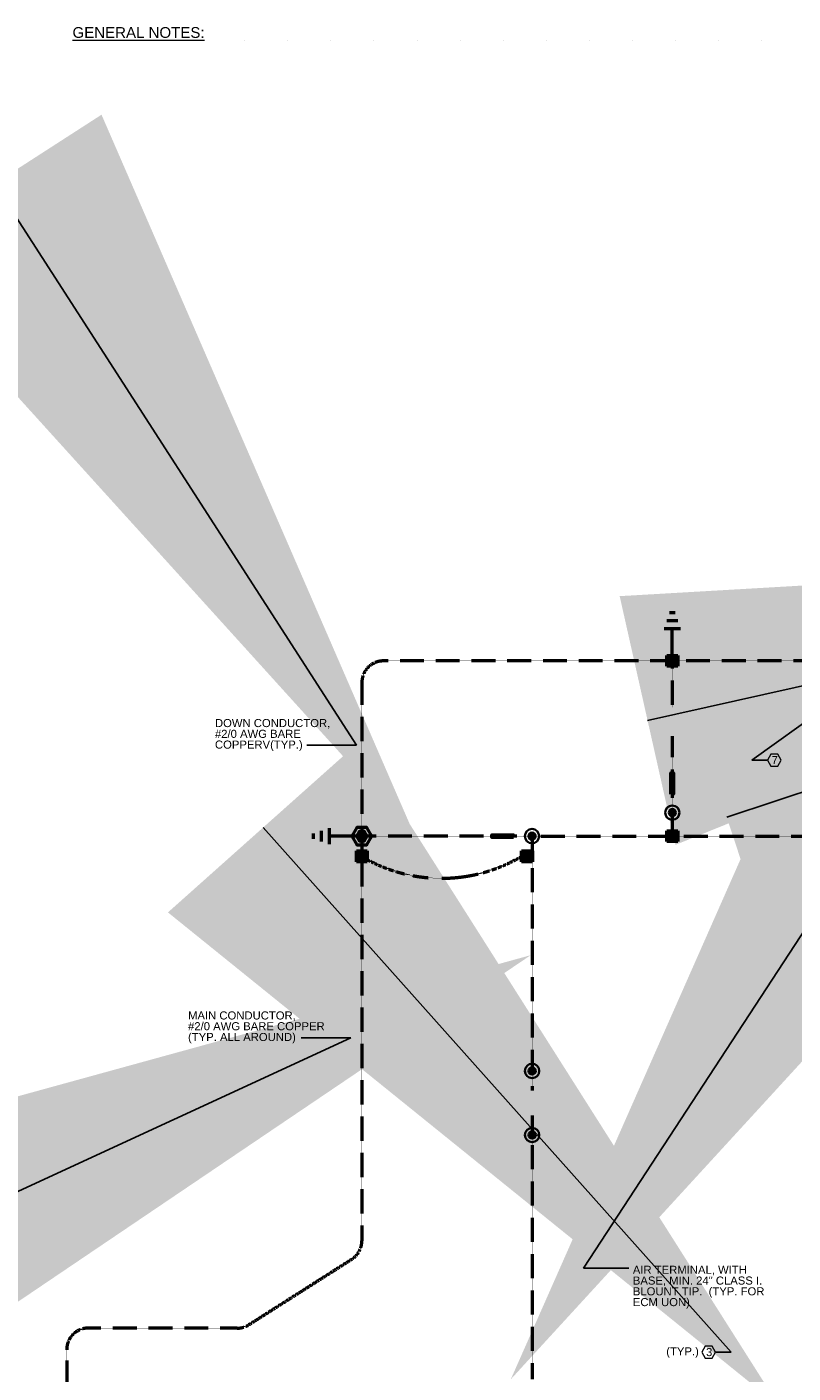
# Model space of a CAD drawing. Header units: inches. Extents: x 0 to 21849, y -2776 to 20143.
# Tile 22 of 47: x 1805 to 2659, y 5962 to 7462. Entities that reach past the tile are written whole.
import ezdxf
from ezdxf import colors
from ezdxf.entities.mleader import LeaderData, LeaderLine
from ezdxf.math import Vec2, Vec3

# ---------------------------------------------------------------- set-up
doc = ezdxf.new("R2010")
doc.units = ezdxf.units.IN
doc.header["$MEASUREMENT"] = 0
doc.linetypes.add('DASHED2', pattern=[0.375, 0.25, -0.125])
for name, color, linetype, lineweight in [('E-AIR-TERM', 3, 'Continuous', 35), ('E-GND-GES', 92, 'DASHED2', 50), ('E-LPS-COND', 92, 'DASHED2', 50), ('E-STD-TEXT', 7, 'Continuous', 20)]:
    doc.layers.add(name, color=color, linetype=linetype, lineweight=lineweight)
doc.styles.get("Standard").update_dxf_attribs({"font": 'arial.ttf'})

msp = doc.modelspace()

# ---------------------------------------------------------------- hatches: boundary and pattern name
at = {"layer": 'E-AIR-TERM', "linetype": 'Continuous', "transparency": 33554687}
h = msp.add_hatch(color=0, dxfattribs=at)
h.dxf.hatch_style = 1
h.paths.add_polyline_path([(2528.195477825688, 6586.517650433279, 1), (2520.195477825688, 6586.517650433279, 1)])
h = msp.add_hatch(color=0, dxfattribs=at)
h.dxf.hatch_style = 1
h.paths.add_polyline_path([(2371.843730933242, 6560.285310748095, 1), (2363.843730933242, 6560.285310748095, 1)])
h = msp.add_hatch(color=0, dxfattribs=at)
h.dxf.hatch_style = 1
h.paths.add_polyline_path([(2371.917708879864, 6298.575064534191, 1), (2363.917708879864, 6298.575064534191, 1)])
h = msp.add_hatch(color=0, dxfattribs=at)
h.dxf.hatch_style = 1
h.paths.add_polyline_path([(2371.971282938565, 6227.203231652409, 1), (2363.971282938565, 6227.203231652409, 1)])
at = {"layer": 'E-GND-GES', "linetype": 'Continuous'}
h = msp.add_hatch(color=0, dxfattribs=at)
h.dxf.hatch_style = 1
h.paths.add_polyline_path([(2518.195477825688, 6749.601071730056), (2530.195477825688, 6749.601071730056), (2530.195477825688, 6761.601071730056), (2518.195477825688, 6761.601071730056)])
at = {"layer": 'E-GND-GES'}
h = msp.add_hatch(color=0, dxfattribs=at)
h.dxf.hatch_style = 1
h.paths.add_polyline_path([(2175.195477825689, 6565.481463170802), (2172.195477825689, 6560.285310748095), (2175.195477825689, 6555.089158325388), (2181.19547782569, 6555.089158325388), (2184.19547782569, 6560.285310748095), (2181.19547782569, 6565.481463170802)])
h = msp.add_hatch(color=0, dxfattribs=at)
h.dxf.hatch_style = 1
h.paths.add_polyline_path([(2521.195477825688, 6560.285310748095), (2527.195477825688, 6560.285310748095, 1)])
h.paths.add_polyline_path([(2527.195477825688, 6560.285310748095), (2521.195477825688, 6560.285310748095, 1)])
at = {"layer": 'E-GND-GES', "linetype": 'Continuous'}
h = msp.add_hatch(color=0, dxfattribs=at)
h.dxf.hatch_style = 1
h.paths.add_polyline_path([(2184.195477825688, 6531.828026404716), (2184.195477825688, 6543.828026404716), (2172.195477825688, 6543.828026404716), (2172.195477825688, 6531.828026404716)])
h = msp.add_hatch(color=0, dxfattribs=at)
h.dxf.hatch_style = 1
h.paths.add_polyline_path([(2368.195477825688, 6531.828026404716), (2368.195477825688, 6543.828026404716), (2356.195477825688, 6543.828026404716), (2356.195477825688, 6531.828026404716)])
at = {"layer": 'E-LPS-COND', "linetype": 'Continuous', "transparency": 33554687}
h = msp.add_hatch(color=0, dxfattribs=at)
h.dxf.hatch_style = 1
h.paths.add_polyline_path([(2525.695477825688, 6630.934229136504), (2522.695477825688, 6630.934229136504), (2522.695477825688, 6618.934229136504), (2525.695477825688, 6618.934229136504)])
h = msp.add_hatch(color=0, dxfattribs=at)
h.dxf.hatch_style = 1
h.paths.add_polyline_path([(2323.195477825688, 6561.785310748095), (2323.195477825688, 6558.785310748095), (2335.195477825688, 6558.785310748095), (2335.195477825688, 6561.785310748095)])
at = {"layer": 'E-LPS-COND', "linetype": 'Continuous'}
h = msp.add_hatch(color=0, dxfattribs=at)
h.dxf.hatch_style = 1
h.paths.add_polyline_path([(2530.195477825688, 6554.285310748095), (2530.195477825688, 6566.285310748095), (2518.195477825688, 6566.285310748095), (2518.195477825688, 6554.285310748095)])

# ---------------------------------------------------------------- linework, layer by layer
at = {"layer": 'E-AIR-TERM', "color": 0}
for centre, radius in [((2524.195477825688, 6586.517650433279), 8), ((2524.195477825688, 6586.517650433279), 4), ((2367.843730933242, 6560.285310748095), 8), ((2367.843730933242, 6560.285310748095), 4), ((2367.917708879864, 6298.575064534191), 8), ((2367.917708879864, 6298.575064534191), 4), ((2367.971282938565, 6227.203231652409), 8), ((2367.971282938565, 6227.203231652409), 4)]:
    msp.add_circle(centre, radius, dxfattribs=at)
at = {"layer": 'E-GND-GES', "color": 0, "linetype": 'Continuous'}
for p, q in [((2518.192477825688, 6800.601071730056), (2530.198477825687, 6800.601071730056)), ((2521.189477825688, 6809.601071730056), (2527.201477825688, 6809.601071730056)), ((2515.195477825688, 6791.601071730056), (2533.195477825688, 6791.601071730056)), ((2524.195477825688, 6755.601071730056), (2524.195477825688, 6791.601071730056)), ((2518.195477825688, 6749.601071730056), (2518.195477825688, 6761.601071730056)), ((2518.195477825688, 6761.601071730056), (2530.195477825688, 6761.601071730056)), ((2530.195477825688, 6761.601071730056), (2530.195477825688, 6749.601071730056)), ((2530.195477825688, 6749.601071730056), (2518.195477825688, 6749.601071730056)), ((2124.195477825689, 6557.279310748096), (2124.195477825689, 6563.291310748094)), ((2133.195477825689, 6554.282310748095), (2133.195477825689, 6566.288310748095)), ((2142.195477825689, 6551.285310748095), (2142.195477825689, 6569.285310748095)), ((2178.195477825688, 6560.285310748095), (2142.195477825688, 6560.285310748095)), ((2172.195477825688, 6543.828026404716), (2184.195477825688, 6543.828026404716)), ((2172.195477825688, 6531.828026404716), (2172.195477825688, 6543.828026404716)), ((2184.195477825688, 6543.828026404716), (2184.195477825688, 6531.828026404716)), ((2356.195477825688, 6543.828026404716), (2368.195477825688, 6543.828026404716)), ((2356.195477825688, 6531.828026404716), (2356.195477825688, 6543.828026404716)), ((2368.195477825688, 6543.828026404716), (2368.195477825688, 6531.828026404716)), ((2184.195477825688, 6531.828026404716), (2172.195477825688, 6531.828026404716)), ((2368.195477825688, 6531.828026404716), (2356.195477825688, 6531.828026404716))]:
    msp.add_line(p, q, dxfattribs=at)
at = {"layer": 'E-GND-GES', "color": 0}
for p, q in [((2846.195477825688, 6755.601071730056), (2202.195477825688, 6755.601071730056)), ((2178.195477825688, 6731.601071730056), (2178.195477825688, 6109.040997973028)), ((2052.091673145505, 6015.618420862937), (2167.080489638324, 6088.793122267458)), ((2039.20666133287, 6011.866296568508), (1873.195477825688, 6011.866296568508)), ((1849.195477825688, 5987.866296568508), (1849.195477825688, 5901.866296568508))]:
    msp.add_line(p, q, dxfattribs=at)
at = {"layer": 'E-GND-GES', "color": 0, "linetype": 'Continuous'}
for points in [[(2189.445477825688, 6560.285310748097), (2183.820477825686, 6570.028096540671), (2172.570477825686, 6570.028096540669), (2166.945477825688, 6560.285310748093), (2172.57047782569, 6550.542524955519), (2183.82047782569, 6550.542524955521)], [(2184.19547782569, 6560.285310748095), (2181.19547782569, 6565.481463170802), (2175.195477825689, 6565.481463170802), (2172.195477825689, 6560.285310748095), (2175.195477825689, 6555.089158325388), (2181.19547782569, 6555.089158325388)]]:
    msp.add_lwpolyline(points, close=True, dxfattribs=at)
at = {"layer": 'E-GND-GES', "color": 0}
for centre, start, end in [((2202.195477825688, 6731.601071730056), 90, 180), ((2154.195477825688, 6109.040997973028), 302.4711922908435, 0), ((1873.195477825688, 5987.866296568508), 90, 180), ((2039.20666133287, 6035.866296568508), 270, 302.4711922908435)]:
    msp.add_arc(centre, 24, start, end, dxfattribs=at)
at = {"layer": 'E-LPS-COND', "color": 0}
for p, q in [((2524.195477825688, 6755.601071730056), (2524.195477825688, 6704.013952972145)), ((2524.195477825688, 6671.767386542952), (2524.195477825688, 6630.934229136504)), ((2524.195477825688, 6606.934229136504), (2524.195477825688, 6566.101071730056)), ((2323.195477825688, 6560.285310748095), (2178.195477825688, 6560.285310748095)), ((2367.843730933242, 6560.285310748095), (2347.195477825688, 6560.285310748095)), ((2367.843730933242, 6560.285310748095), (2367.92383513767, 6276.902329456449)), ((2367.843730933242, 6560.285310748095), (2680.127322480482, 6560.285310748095)), ((2367.931230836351, 6248.894722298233), (2368.010589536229, 5954.866835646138))]:
    msp.add_line(p, q, dxfattribs=at)
at = {"layer": 'E-LPS-COND', "color": 0, "linetype": 'Continuous'}
for p, q in [((2522.695477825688, 6618.934229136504), (2525.695477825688, 6618.934229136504)), ((2335.195477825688, 6558.785310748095), (2335.195477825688, 6561.785310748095)), ((2518.195477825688, 6566.285310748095), (2530.195477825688, 6566.285310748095)), ((2518.195477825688, 6554.285310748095), (2518.195477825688, 6566.285310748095)), ((2530.195477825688, 6566.285310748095), (2530.195477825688, 6554.285310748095)), ((2530.195477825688, 6554.285310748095), (2518.195477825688, 6554.285310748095))]:
    msp.add_line(p, q, dxfattribs=at)
for points in [[(2522.695477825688, 6606.934229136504), (2522.695477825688, 6630.934229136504), (2525.695477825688, 6630.934229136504), (2525.695477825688, 6606.934229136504)], [(2347.195477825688, 6558.785310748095), (2323.195477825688, 6558.785310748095), (2323.195477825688, 6561.785310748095), (2347.195477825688, 6561.785310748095)]]:
    msp.add_lwpolyline(points, close=True, dxfattribs=at)
at = {"layer": 'E-LPS-COND', "color": 0}
msp.add_arc((2266.902536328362, 6688.479434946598), 175.1258869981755, 239.5668240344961, 300.655743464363, dxfattribs=at)
at = {"layer": 'E-STD-TEXT', "color": 0}
for points in [[(2633.954981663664, 6638.329048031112), (2641.641052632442, 6638.329048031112), (2645.484088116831, 6644.985380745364), (2641.641052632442, 6651.641713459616), (2633.954981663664, 6651.641713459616), (2630.111946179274, 6644.985380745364)], [(2560.869561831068, 5978.380354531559), (2568.555632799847, 5978.380354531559), (2572.398668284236, 5985.036687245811), (2568.555632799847, 5991.693019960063), (2560.869561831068, 5991.693019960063), (2557.026526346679, 5985.036687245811)]]:
    msp.add_lwpolyline(points, close=True, dxfattribs=at)

# ---------------------------------------------------------------- texts
at = {"layer": 'E-STD-TEXT', "color": 0, "attachment_point": 1}
for s, width, heights, insert, char_height in [('{\\LGENERAL NOTES:^I^I^I^I^I^I^I^I^I^I^I^I^I^I^I^I^I^I^I^I^I    }', 1162.062163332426, [13.68093715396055], (1855.699746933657, 7462.103111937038), 12), ('7', 11.17014659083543, [0], (2634.8831384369, 6649.627078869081), 9), ('(TYP.)', 38.66709196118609, [0], (2517.424461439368, 5990.492864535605), 9), ('3', 11.17014659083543, [0], (2561.797718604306, 5989.678385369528), 9)]:
    msp.add_mtext_dynamic_manual_height_columns(s, width=width, gutter_width=48.00000000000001, heights=heights, dxfattribs=dict(at, insert=insert, char_height=char_height))
at = {"layer": 'E-STD-TEXT', "color": 0, "char_height": 9, "attachment_point": 1, "line_spacing_factor": 0.8}
for s, width, heights, insert in [('\\A1;DOWN CONDUCTOR, \\P#2/0 AWG BARE COPPERV(TYP.)', 131.2628622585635, [42.95520622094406], (2014.45490085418, 6690.854852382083)), ('\\A1;MAIN CONDUCTOR, \\P#2/0 AWG BARE COPPER\\P(TYP. ALL AROUND) ', 160.0569629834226, [64.81766610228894], (1984.464872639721, 6364.923076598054)), ('\\A1;AIR TERMINAL, WITH BASE, MIN. 24" CLASS I.  BLOUNT TIP.  (TYP. FOR ECM UON)', 147.7446206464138, [52.34015842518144], (2480.200560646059, 6081.425886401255))]:
    msp.add_mtext_dynamic_manual_height_columns(s, width=width, gutter_width=48.00000000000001, heights=heights, dxfattribs=dict(at, insert=insert))

# ---------------------------------------------------------------- leaders
at = {"layer": 'E-STD-TEXT', "color": 0}
ml = msp.add_multileader_mtext('Standard', dxfattribs=at)
ml.set_content('')
ml.set_leader_properties()
ml.build(insert=Vec2(0, 0))
ml.multileader.update_dxf_attribs({"dogleg_length": 0.36, "arrow_head_size": 864, "scale": 48})
ctx = ml.context
ctx.base_point, ctx.scale, ctx.char_height, ctx.arrow_head_size, ctx.landing_gap_size, ctx.plane_origin = Vec3(2108.095068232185, 6661.62650327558), 48, 8.64, 864, 4.32, Vec3(1832.858424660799, 6531.095034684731)
ctx.text_align_type = 2
notes = []
notes.append((ctx, [(1, (1, 1, 0), (2172.256839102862, 6661.62650327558), (-1, 0), 55.52177087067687, [(0, [(2236.904183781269, 6561.373180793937)], 0, [])])]))
ctx.mtext.insert, ctx.mtext.alignment, ctx.mtext.flow_direction = Vec3(2112.415068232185, 6665.94650327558), 3, 5
ml = msp.add_multileader_mtext('Standard', dxfattribs=at)
ml.set_content('')
ml.set_leader_properties()
ml.build(insert=Vec2(0, 0))
ml.multileader.update_dxf_attribs({"dogleg_length": 0.36, "arrow_head_size": 864, "scale": 48})
ctx = ml.context
ctx.base_point, ctx.scale, ctx.char_height, ctx.arrow_head_size, ctx.landing_gap_size, ctx.plane_origin = Vec3(2630.111946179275, 6644.985380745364), 48, 8.64, 864, 4.32, Vec3(2538.973046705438, 6618.899295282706)
notes.append((ctx, [(0, (1, 1, 0), (2612.831946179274, 6644.985380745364), (1, 0), 17.28, [(0, [(2532.185601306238, 6586.915050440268)], 0, [])])]))
ctx.mtext.insert, ctx.mtext.flow_direction = Vec3(2634.431946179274, 6649.305380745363), 5
ml = msp.add_multileader_mtext('Standard', dxfattribs=at)
ml.set_content('')
ml.set_leader_properties()
ml.build(insert=Vec2(0, 0))
ml.multileader.update_dxf_attribs({"dogleg_length": 0.36, "arrow_head_size": 864, "scale": 48})
ctx = ml.context
ctx.base_point, ctx.scale, ctx.char_height, ctx.arrow_head_size, ctx.landing_gap_size, ctx.plane_origin = Vec3(3272.149770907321, 6869.1292106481), 48, 8.64, 864, 4.32, Vec3(3182.471709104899, 6820.116448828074)
ctx.text_align_type = 2
notes.append((ctx, [(1, (1, 1, 0), (3298.069770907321, 6869.1292106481), (-1, 0), 17.28, [(0, [(3339.658912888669, 6878.465341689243)], 0, [])])]))
ctx.mtext.insert, ctx.mtext.alignment, ctx.mtext.flow_direction = Vec3(3276.469770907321, 6873.449210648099), 3, 5
ml = msp.add_multileader_mtext('Standard', dxfattribs=at)
ml.set_content('')
ml.set_leader_properties()
ml.build(insert=Vec2(0, 0))
ml.multileader.update_dxf_attribs({"dogleg_length": 0.36, "arrow_head_size": 864, "scale": 48})
ctx = ml.context
ctx.base_point, ctx.scale, ctx.char_height, ctx.arrow_head_size, ctx.landing_gap_size, ctx.plane_origin = Vec3(3334.999069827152, 6837.346717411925), 48, 8.64, 864, 4.32, Vec3(3151.690687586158, 6806.509490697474)
ctx.text_align_type = 2
notes.append((ctx, [(1, (1, 1, 0), (3360.919069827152, 6837.346717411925), (-1, 0), 17.28, [(0, [(3405.390689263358, 6852.00781760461)], 0, [])])]))
ctx.mtext.insert, ctx.mtext.alignment, ctx.mtext.flow_direction = Vec3(3339.319069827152, 6841.666717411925), 3, 5
ml = msp.add_multileader_mtext('Standard', dxfattribs=at)
ml.set_content('')
ml.set_leader_properties()
ml.build(insert=Vec2(0, 0))
ml.multileader.update_dxf_attribs({"dogleg_length": 0.36, "arrow_head_size": 864, "scale": 48})
ctx = ml.context
ctx.base_point, ctx.scale, ctx.char_height, ctx.arrow_head_size, ctx.landing_gap_size, ctx.plane_origin = Vec3(2475.601763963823, 6078.631252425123), 48, 8.64, 864, 4.32, Vec3(2292.826965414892, 6020.274460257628)
notes.append((ctx, [(0, (1, 1, 0), (2425.074335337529, 6078.631252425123), (1, 0), 50.52742862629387, [(0, [(2344.195477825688, 5954.866296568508)], 0, [])])]))
ctx.mtext.insert, ctx.mtext.flow_direction = Vec3(2479.921763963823, 6082.951252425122), 5
ml = msp.add_multileader_mtext('Standard', dxfattribs=at)
ml.set_content('')
ml.set_leader_properties()
ml.build(insert=Vec2(0, 0))
ml.multileader.update_dxf_attribs({"dogleg_length": 0.36, "arrow_head_size": 864, "scale": 48})
ctx = ml.context
ctx.base_point, ctx.scale, ctx.char_height, ctx.arrow_head_size, ctx.landing_gap_size, ctx.plane_origin = Vec3(2563.758668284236, 5985.036687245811), 48, 8.64, 864, 4.32, Vec3(2481.054967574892, 5796.782015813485)
ctx.text_align_type = 2
notes.append((ctx, [(1, (1, 1, 0), (2589.678668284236, 5985.036687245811), (-1, 0), 17.28, [(0, [(2643.177835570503, 5925.056656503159)], 0, [])])]))
ctx.mtext.insert, ctx.mtext.alignment, ctx.mtext.flow_direction = Vec3(2568.078668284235, 5989.35668724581), 3, 5
ml = msp.add_multileader_mtext('Standard', dxfattribs=at)
ml.set_content('')
ml.set_leader_properties()
ml.build(insert=Vec2(0, 0))
ml.multileader.update_dxf_attribs({"dogleg_length": 0.36, "arrow_head_size": 864, "scale": 48})
ctx = ml.context
ctx.base_point, ctx.scale, ctx.char_height, ctx.arrow_head_size, ctx.landing_gap_size, ctx.plane_origin = Vec3(2101.75563609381, 6335.300937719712), 48, 8.64, 864, 4.32, Vec3(1832.858424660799, 6239.688053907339)
ctx.text_align_type = 2
notes.append((ctx, [(1, (1, 1, 0), (2165.917406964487, 6335.300937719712), (-1, 0), 55.52177087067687, [(0, [(2366.395044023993, 6427.603340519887)], 0, [])])]))
ctx.mtext.insert, ctx.mtext.alignment, ctx.mtext.flow_direction = Vec3(2106.07563609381, 6339.620937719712), 3, 5
ml = msp.add_multileader_mtext('Standard', dxfattribs=at)
ml.set_content('')
ml.set_leader_properties()
ml.build(insert=Vec2(0, 0))
ml.multileader.update_dxf_attribs({"dogleg_length": 0.36, "arrow_head_size": 864, "scale": 48})
ctx = ml.context
ctx.base_point, ctx.scale, ctx.char_height, ctx.arrow_head_size, ctx.landing_gap_size, ctx.plane_origin = Vec3(2775.955599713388, 6198.431551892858), 48, 8.64, 864, 4.32, Vec3(2723.812757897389, 6220.840760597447)
notes.append((ctx, [(0, (1, 1, 0), (2758.675599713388, 6198.431551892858), (1, 0), 17.28, [(1, [(2719.195477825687, 6182.339398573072), (2719.195477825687, 6143.052294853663)], 0, [])])]))
ctx.mtext.insert, ctx.mtext.flow_direction = Vec3(2780.275599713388, 6202.751551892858), 5
for ctx, leaders in notes:
    for number, flags, end, landing, length, lines in leaders:
        leader = LeaderData()
        leader.index, (leader.has_last_leader_line, leader.has_dogleg_vector, leader.attachment_direction) = number, flags
        leader.last_leader_point, leader.dogleg_vector, leader.dogleg_length = Vec3(end), Vec3(landing), length
        for number, points, colour, breaks in lines:
            line = LeaderLine()
            line.index, line.vertices, line.color, line.breaks = number, Vec3.list(points), colors.encode_raw_color(colour), breaks
            leader.lines.append(line)
        ctx.leaders.append(leader)

doc.saveas('drawing.dxf')
